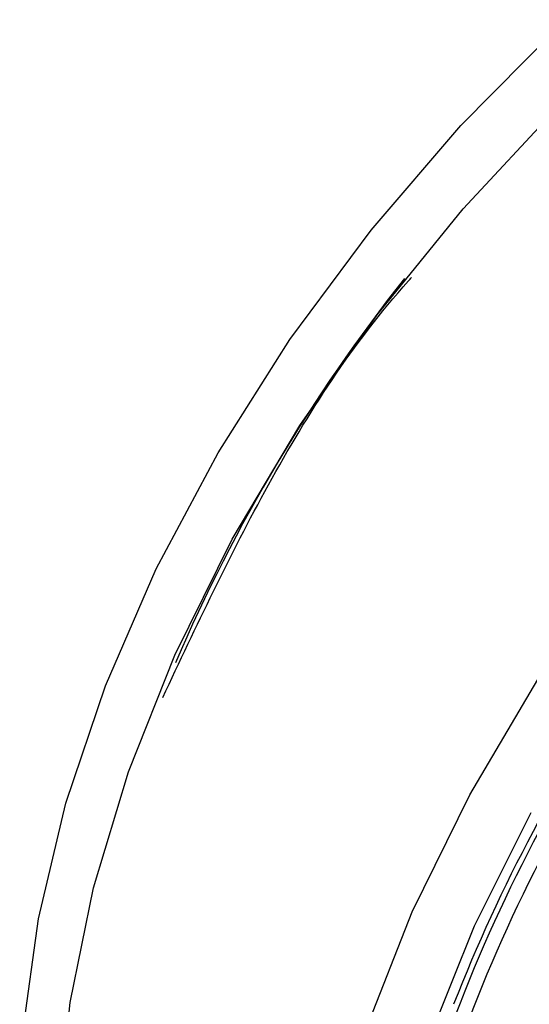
# Model space of a CAD drawing. Header units: millimetres. Extents: x 4906.17 to 4907.31, y 4759.5 to 4761.8.
# Tile 24 of 39: x 4906.7216 to 4906.7342, y 4760.6837 to 4760.7082. Entities that reach past the tile are written whole.
import ezdxf

# ---------------------------------------------------------------- set-up
doc = ezdxf.new("R2010")
doc.units = ezdxf.units.MM
doc.layers.add('SANINDUSA', color=3, linetype='Continuous')

msp = doc.modelspace()

# ---------------------------------------------------------------- linework, layer by layer
at = {"layer": 'SANINDUSA', "flags": 128}
for points in [[(4906.722601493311, 4760.677883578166), (4906.722564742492, 4760.678354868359), (4906.722541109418, 4760.681022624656), (4906.722819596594, 4760.683793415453), (4906.723397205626, 4760.686637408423), (4906.724267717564, 4760.689523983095), (4906.725421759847, 4760.692422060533), (4906.726846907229, 4760.695300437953), (4906.728527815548, 4760.698128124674), (4906.730446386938, 4760.700874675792), (4906.73258196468, 4760.703510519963), (4906.734911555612, 4760.706007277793), (4906.737410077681, 4760.708338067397), (4906.740050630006, 4760.710477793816), (4906.742804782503, 4760.712403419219), (4906.745642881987, 4760.714094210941), (4906.74853437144, 4760.715531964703), (4906.751448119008, 4760.716701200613), (4906.754352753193, 4760.717589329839), (4906.757217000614, 4760.718186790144), (4906.760010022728, 4760.71848714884), (4906.762701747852, 4760.718487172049), (4906.76351633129, 4760.718425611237)], [(4906.722595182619, 4760.6744448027), (4906.722327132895, 4760.675291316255), (4906.721795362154, 4760.677735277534), (4906.721567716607, 4760.680331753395), (4906.721646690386, 4760.683052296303), (4906.722031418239, 4760.685867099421), (4906.722717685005, 4760.688745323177), (4906.723697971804, 4760.691655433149), (4906.724961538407, 4760.694565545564), (4906.726494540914, 4760.69744377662), (4906.728280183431, 4760.700258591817), (4906.730298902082, 4760.70297915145), (4906.732528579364, 4760.705575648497), (4906.734944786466, 4760.708019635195), (4906.737521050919, 4760.710284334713)], [(4906.730167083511, 4760.683110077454), (4906.731319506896, 4760.686041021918), (4906.732747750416, 4760.688953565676), (4906.734436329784, 4760.691816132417), (4906.736366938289, 4760.694597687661), (4906.738518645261, 4760.697268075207), (4906.740868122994, 4760.699798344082), (4906.743389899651, 4760.702161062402), (4906.746056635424, 4760.704330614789), (4906.748839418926, 4760.706283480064), (4906.751708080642, 4760.707998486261), (4906.754631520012, 4760.709457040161)], [(4906.761785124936, 4760.660763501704), (4906.758944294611, 4760.659385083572), (4906.756085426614, 4760.65827414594), (4906.7532398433, 4760.657442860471), (4906.750438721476, 4760.656900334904), (4906.747712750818, 4760.656652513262), (4906.745091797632, 4760.656702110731), (4906.742604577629, 4760.657048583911), (4906.740278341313, 4760.657688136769), (4906.738138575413, 4760.658613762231), (4906.736208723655, 4760.659815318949), (4906.734509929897, 4760.661279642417), (4906.73306080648, 4760.662990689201), (4906.731877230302, 4760.664929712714), (4906.730972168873, 4760.667075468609), (4906.730355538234, 4760.669404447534), (4906.73003409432, 4760.671891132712), (4906.730011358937, 4760.674508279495), (4906.73028758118, 4760.677227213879), (4906.730859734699, 4760.680018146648), (4906.731721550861, 4760.682850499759), (4906.732863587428, 4760.685693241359), (4906.734273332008, 4760.688515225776)]]:
    msp.add_lwpolyline(points, dxfattribs=at)
at = {"layer": 'SANINDUSA'}
for centre, radius, start, end in [((4906.764268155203, 4760.675557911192), 0.04225995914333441, 141.6507685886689, 156.7627141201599), ((4906.769896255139, 4760.66918284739), 0.04013662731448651, 144.7968356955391, 159.121877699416), ((4906.770045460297, 4760.669008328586), 0.04047609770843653, 145.2736088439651, 158.6451045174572), ((4906.769961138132, 4760.669129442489), 0.03986482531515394, 144.7968356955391, 159.121877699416)]:
    msp.add_arc(centre, radius, start, end, dxfattribs=at)
msp.add_open_spline([(4906.725121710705, 4760.69136799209), (4906.725950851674, 4760.69313158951), (4906.72760913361, 4760.69665878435), (4906.729852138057, 4760.700195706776), (4906.731277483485, 4760.701774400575), (4906.731303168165, 4760.701802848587)], degree=3, knots=[0, 0, 0, 0, 0.4954540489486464, 0.9909080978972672, 1, 1, 1, 1], dxfattribs=at)

doc.saveas('drawing.dxf')
